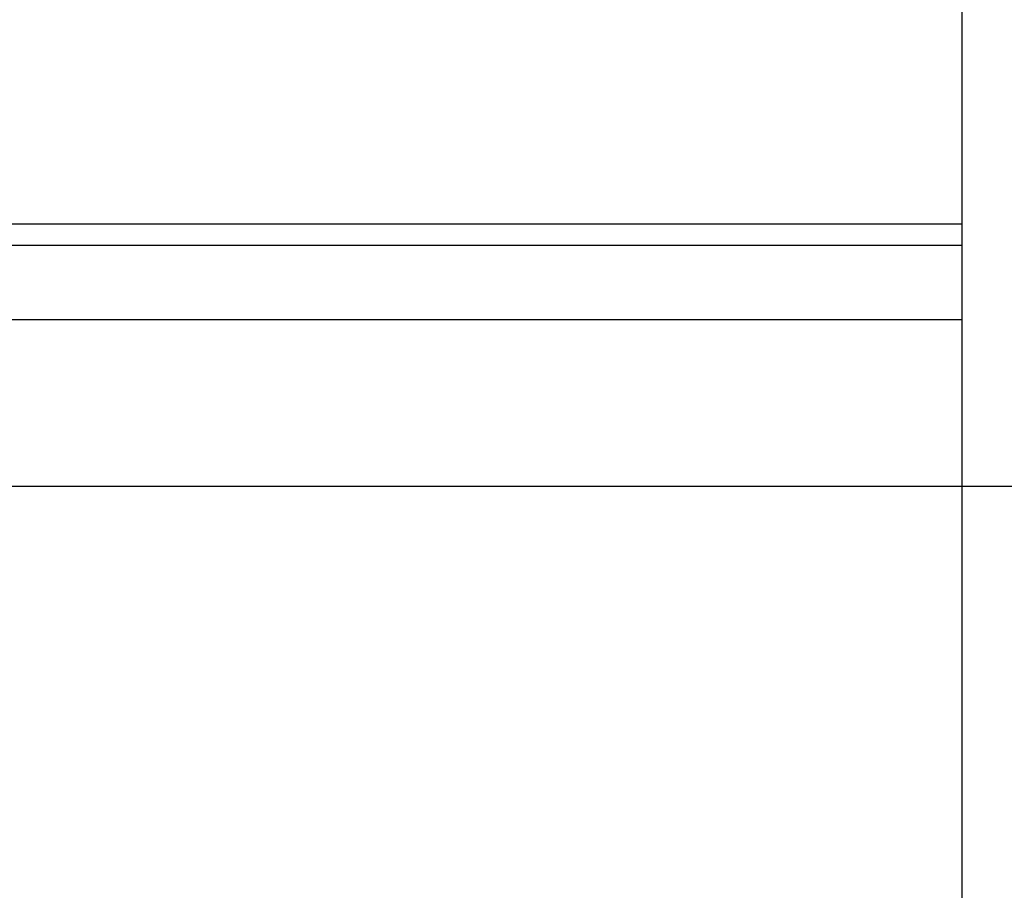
# Model space of a CAD drawing. Header units: inches. Extents: x -9715 to 27308, y -24775 to -3453.
# Tile 195 of 196: x 6941 to 6952, y -21092 to -21082. Entities that reach past the tile are written whole.
import ezdxf

# ---------------------------------------------------------------- set-up
doc = ezdxf.new("R2010")
doc.units = ezdxf.units.IN
doc.header["$MEASUREMENT"] = 0
doc.layers.add('S-DOOR-CHAIN', color=2, linetype='Continuous')
doc.layers.add('S-SPPT-SHPS', color=3, linetype='Continuous', lineweight=25)

msp = doc.modelspace()

# ---------------------------------------------------------------- linework, layer by layer
at = {"layer": 'S-DOOR-CHAIN'}
for p, q in [((6628.67328, -21084.15013, 41.66667), (6951.9082, -21084.15013, 41.66667)), ((6629.62723, -21087.23717, 41.66667), (7702.20087, -21087.23717, 41.66667))]:
    msp.add_line(p, q, dxfattribs=at)
at = {"layer": 'S-SPPT-SHPS'}
for p, q in [((6951.90606, -21020.52513, 41.66667), (6951.90872, -21099.52634, 41.66667)), ((6724.90735, -21084.40013, 41.66667), (6951.90821, -21084.40013, 41.66667)), ((6719.90735, -21085.27513, 41.66667), (6951.90824, -21085.27513, 41.66667))]:
    msp.add_line(p, q, dxfattribs=at)

doc.saveas('drawing.dxf')
